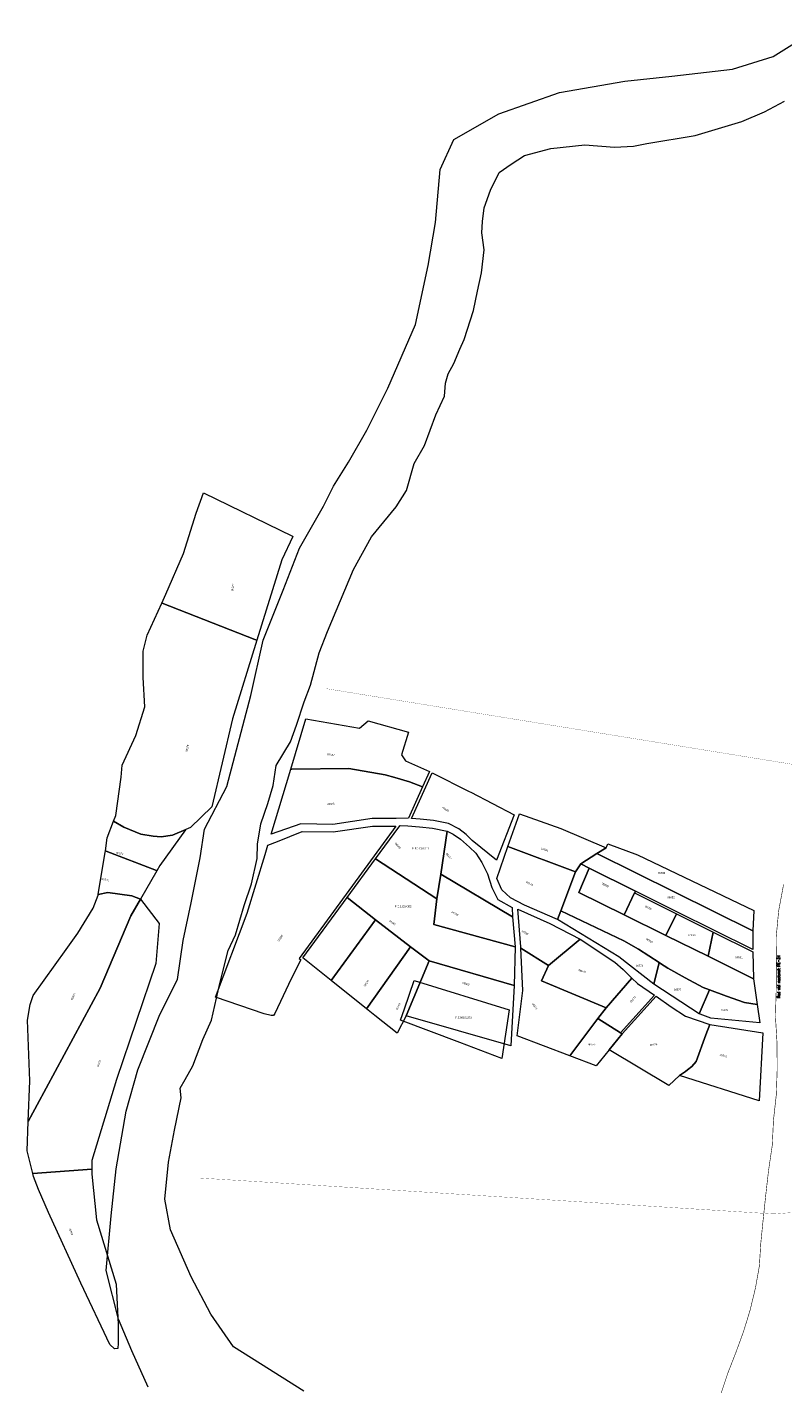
# Model space of a CAD drawing. Header units: metres. Extents: x 347609 to 404409, y 8548087 to 8605413.
# Tile 17 of 45: x 375786 to 376186, y 8567857 to 8568575. Entities that reach past the tile are written whole.
import ezdxf
from ezdxf.enums import TextEntityAlignment as Align

# ---------------------------------------------------------------- set-up
doc = ezdxf.new("R2010")
doc.units = ezdxf.units.M
doc.linetypes.add('ACAD_ISO02W100', pattern=[15, 12, -3])
doc.layers.add('01. RIO', color=7, linetype='Continuous', lineweight=5, true_color=0x2776bb)
for name, color, linetype, lineweight in [('02. FAJA MARGINAL', 5, 'ACAD_ISO02W100', 0), ('Predios Rurales', 90, 'Continuous', 15), ('Red vial nacional', 242, 'Continuous', 40)]:
    doc.layers.add(name, color=color, linetype=linetype, lineweight=lineweight)
doc.layers.add('Predios Rurales Nombres', color=7, linetype='Continuous', true_color=0xffffff)
doc.layers.add('ZR_LIMA_PSAD56_A_WGS84', color=210, linetype='Continuous')
doc.styles.add('ARIAL', font='arial.ttf')
doc.styles.add('MtXpl_MS_Shell_Dlg_2', font='txt')
doc.styles.add('ROMANS-SP', font='romans.shx', dxfattribs={"width": 0.75})

# ---------------------------------------------------------------- blocks, each defined once
blk = doc.blocks.new('REIORORI')
at = {"layer": '01. RIO', "color": 152, "lineweight": 15, "true_color": 0x2776bb, "flags": 128}
for points in [[(375850.02, 8567856.04), (375841.41, 8567875.24), (375834.43, 8567891.9), (375827.81, 8567917.73), (375830.46, 8567946.54), (375833.11, 8567971.37), (375838.42, 8568001.96), (375844.71, 8568023.82), (375856.31, 8568052.95), (375865.58, 8568071.5), (375868.58, 8568092.14), (375872.88, 8568112), (375877.52, 8568135.84), (375879.84, 8568151.07), (375891.77, 8568173.59), (375904.37, 8568221.73), (375910.99, 8568250.87), (375921.59, 8568277.36), (375930.23, 8568299.65), (375942.82, 8568321.83), (375948.12, 8568332.43), (375956.07, 8568345.01), (375965.68, 8568361.89), (375976.96, 8568384.15), (375991.54, 8568417.92), (375998.17, 8568449.05), (376002.16, 8568471.7), (376004.48, 8568499.85), (376011.76, 8568515.74), (376035.62, 8568529.31), (376067.75, 8568540.57), (376102.21, 8568546.53), (376127.13, 8568549.23), (376159.27, 8568552.88), (376180.8, 8568559.5), (376205.65, 8568575.06)], [(375932.47, 8567853.92), (375909.5, 8567868.26), (375895.22, 8567877.34), (375883.32, 8567894.64), (375872.92, 8567914.38), (375861.89, 8567939.24), (375858.85, 8567955.33), (375860.79, 8567975), (375864.04, 8567991.87), (375867.5, 8568008.95), (375867.07, 8568014.14), (375869.66, 8568018.68), (375873.78, 8568025.88), (375878.97, 8568039.72), (375883.52, 8568050.1), (375888.06, 8568069.34), (375892.4, 8568086.93), (375896.3, 8568095.15), (375900.84, 8568110.72), (375904.73, 8568122.18), (375907.76, 8568135.58), (375907.98, 8568143.15), (375909.72, 8568153.82), (375913.4, 8568164.63), (375916.21, 8568174.15), (375917.76, 8568184.67), (375925.34, 8568197.13), (375928.63, 8568206.05), (375932.61, 8568218.39), (375935.91, 8568227.17), (375940.58, 8568244.21), (375944.97, 8568255.59), (375958.7, 8568288.27), (375968.17, 8568305.55), (375981.36, 8568321.4), (375986.71, 8568330.04), (375990.83, 8568344.3), (375996.32, 8568353.9), (376002.22, 8568370.09), (376006.9, 8568380.03), (376007.32, 8568386.75), (376008.83, 8568391.82), (376011.84, 8568397.31), (376015, 8568404.85), (376017.33, 8568409.92), (376022.28, 8568425.18), (376024.34, 8568435.47), (376026.39, 8568445.2), (376027.91, 8568457.31), (376026.54, 8568466.36), (376026.95, 8568472.26), (376027.91, 8568479.57), (376031.21, 8568488.89), (376035.74, 8568498.22), (376042.05, 8568502.61), (376049.18, 8568507.13), (376063.04, 8568510.84), (376081.16, 8568512.76), (376096.8, 8568511.66), (376106.82, 8568512.21), (376113.88, 8568513.46), (376139.54, 8568517.85), (376164.1, 8568525.12), (376176.09, 8568530.3), (376186.67, 8568535.89)]]:
    blk.add_lwpolyline(points, dxfattribs=at)

msp = doc.modelspace()

# ---------------------------------------------------------------- linework, layer by layer
at = {"layer": '02. FAJA MARGINAL', "color": 5, "true_color": 0x0000ff, "const_width": 0.1}
for points in [[(375944.21, 8568225.32), (376206.11, 8568182.84), (376411.91, 8568153.92), (376521.88, 8568095.45), (376587.39, 8568097.97), (376762.57, 8567991.38), (376844.21, 8567959.75), (376944.87, 8567884.1), (376955.43, 8567843.63), (376907.81, 8567795.71), (376886.7, 8567724.66), (376871.82, 8567560.1), (376878.43, 8567515.12), (376926.06, 8567441.04)], [(375877.53, 8567966.55), (376180.92, 8567947.58), (376274.92, 8567954.2), (376374.5, 8567976.94), (376485.91, 8568070.46), (376578.77, 8568072.75), (376708.51, 8567990.6), (376841.68, 8567926.94), (376907.76, 8567855.03), (376875.93, 8567802.41), (376851.09, 8567698.79), (376850.26, 8567587.05), (376832.68, 8567548.27), (376874.8, 8567471.12), (376889.03, 8567426.35)]]:
    msp.add_lwpolyline(points, dxfattribs=at)
at = {"layer": 'Predios Rurales', "lineweight": 15}
for points in [[(375857.3, 8568270.53), (375859.47, 8568275.25), (375868.79, 8568296.76), (375875.49, 8568318.03), (375879.28, 8568328.79), (375926.41, 8568305.9), (375926.63, 8568305.79), (375920.76, 8568293.37), (375907.62, 8568250.93), (375906.51, 8568251.36), (375857.53, 8568270.44)], [(375831.81, 8568155.23), (375832.98, 8568158.32), (375835.77, 8568178.47), (375836.38, 8568184.84), (375843.65, 8568200.62), (375848.25, 8568215.75), (375847.41, 8568231.16), (375847.53, 8568245.13), (375849.57, 8568253.67), (375857.3, 8568270.53), (375857.53, 8568270.44), (375906.51, 8568251.36), (375907.62, 8568250.93), (375894.75, 8568209.35), (375883.82, 8568162.74), (375872.5, 8568151.95), (375870.07, 8568150.87), (375863.04, 8568147.75), (375857.01, 8568146.97), (375852.75, 8568147.38), (375846.29, 8568148.28), (375837.22, 8568151.99)], [(375956.29, 8568183), (375926.16, 8568182.8), (375925.52, 8568182.8), (375933.46, 8568209.35), (375961.94, 8568204.39), (375966.51, 8568208.28), (375987.73, 8568202.28), (375984.09, 8568190.32), (375986.14, 8568187.12), (375998.98, 8568181.52), (375995.27, 8568173.33), (375988.41, 8568175.97), (375980.5, 8568178.38), (375975.53, 8568179.71)], [(375947.77, 8568153.54), (375930.79, 8568153.79), (375915.22, 8568148.37), (375925.52, 8568182.8), (375926.16, 8568182.8), (375956.29, 8568183), (375975.53, 8568179.71), (375980.5, 8568178.38), (375988.41, 8568175.97), (375995.27, 8568173.33), (375987.78, 8568156.8), (375987.56, 8568156.82), (375981.2, 8568156.57), (375968.52, 8568156.63)], [(376014.41, 8568151.11), (376009, 8568153.95), (376001.03, 8568155.55), (375994.01, 8568156.29), (375989.37, 8568156.67), (376000.32, 8568180.84), (376019.96, 8568170.95), (376020.73, 8568170.56), (376043.7, 8568158.52), (376034.42, 8568134.68), (376021.57, 8568145.08), (376018.28, 8568148.26)], [(376076.12, 8568128.45), (376040.4, 8568141.81), (376046.45, 8568159.18), (376046.45, 8568159.19), (376068.37, 8568151.31), (376092.32, 8568141.2), (376087.5, 8568138.12), (376078.93, 8568132.64)], [(375827.45, 8568139.58), (375828.47, 8568146.38), (375831.81, 8568155.23), (375837.22, 8568151.99), (375846.29, 8568148.28), (375852.75, 8568147.38), (375857.01, 8568146.97), (375863.04, 8568147.75), (375870.07, 8568150.87), (375869.86, 8568150.59), (375856.2, 8568131.78), (375854.6, 8568129.01), (375854.48, 8568129.08), (375827.83, 8568139.43)], [(375911.46, 8568053.3), (375885.66, 8568062.11), (375902.46, 8568106.6), (375911.91, 8568137.53), (375913.44, 8568142.52), (375918.46, 8568144.54), (375931.53, 8568149.78), (375948.04, 8568149.54), (375968.81, 8568152.63), (375981.18, 8568152.57), (375929.92, 8568082.64), (375930.9, 8568081.85), (375925.71, 8568071.87), (375921.51, 8568062.97), (375917.09, 8568053.58), (375916.34, 8568052.45), (375915.14, 8568052.48)], [(376002.87, 8568114.17), (375970.37, 8568135.27), (375982.63, 8568152), (375983.32, 8568152.87), (375987.37, 8568152.82), (375993.64, 8568152.31), (376000.42, 8568151.59), (376008.21, 8568150.03), (376004.83, 8568127.28)], [(376042.9, 8568104.74), (376004.83, 8568127.28), (376008.21, 8568150.03), (376011.51, 8568148.4), (376015.38, 8568145.67), (376020.08, 8568141.5), (376023.48, 8568138.24), (376026.58, 8568133.47), (376029.56, 8568127.37), (376031.97, 8568120.13), (376035.09, 8568113.75), (376042.61, 8568109.52)], [(376169.97, 8568097.32), (376087.5, 8568138.12), (376092.32, 8568141.2), (376093.27, 8568143.19), (376109.02, 8568137.52), (376170.56, 8568107.98)], [(375823.62, 8568116.39), (375827.19, 8568137.83), (375827.45, 8568139.58), (375827.83, 8568139.43), (375854.48, 8568129.08), (375854.6, 8568129.01), (375845.98, 8568114.04), (375841.49, 8568115.75), (375828.83, 8568117.46)], [(376043.75, 8568068.34), (375998.66, 8568081.31), (375988.84, 8568088.88), (375970.35, 8568103.12), (375955.38, 8568114.82), (375970.37, 8568135.27), (376002.87, 8568114.17), (376001.19, 8568100.53), (376044.22, 8568088.79)], [(376066.59, 8568103.19), (376049.22, 8568110.9), (376041.78, 8568114.62), (376037.25, 8568118.99), (376034.56, 8568125.01), (376040.4, 8568141.8), (376040.4, 8568141.81), (376076.12, 8568128.45), (376068.35, 8568107.87)], [(376130.04, 8568107.17), (376107.84, 8568118.23), (376083.41, 8568130.41), (376078.93, 8568132.64), (376087.5, 8568138.12), (376169.97, 8568097.32), (376169.88, 8568087.32), (376149.28, 8568097.58)], [(376134.11, 8568072.39), (376124.94, 8568077.53), (376121.06, 8568080.06), (376120.36, 8568080.52), (376109.54, 8568087.56), (376101.72, 8568091.96), (376068.35, 8568107.87), (376076.12, 8568128.45), (376078.93, 8568132.64), (376083.41, 8568130.41), (376077.91, 8568117.53), (376101.85, 8568105.71), (376123.88, 8568094.84), (376146.3, 8568083.78), (376170.39, 8568071.89), (376172.26, 8568058.22), (376165.53, 8568059.3), (376156.12, 8568062.73), (376147.03, 8568066.06), (376143.77, 8568067.25)], [(376101.85, 8568105.71), (376077.91, 8568117.53), (376083.41, 8568130.41), (376107.84, 8568118.23), (376107.41, 8568117.33)], [(376044.22, 8568088.79), (376001.19, 8568100.53), (376002.87, 8568114.17), (376004.83, 8568127.28), (376042.9, 8568104.74)], [(375820.22, 8567971.16), (375789.01, 8567968.91), (375786.06, 8567980.89), (375786.68, 8567996.5), (375824.69, 8568067), (375840.92, 8568105.26), (375845.98, 8568114.04), (375855.9, 8568101.14), (375854.19, 8568080.05), (375833.42, 8568018.67), (375820.22, 8567975.86)], [(375786.68, 8567996.5), (375787.52, 8568017.86), (375786.21, 8568049.99), (375787.68, 8568058.3), (375789.26, 8568063.11), (375806.66, 8568087.46), (375812.93, 8568095.98), (375821, 8568109.24), (375823.56, 8568116.03), (375823.62, 8568116.39), (375828.83, 8568117.46), (375841.49, 8568115.75), (375845.98, 8568114.04), (375840.92, 8568105.26), (375824.69, 8568067)], [(375946.83, 8568071.06), (375931.98, 8568082.91), (375955.38, 8568114.82), (375970.35, 8568103.12)], [(376123.88, 8568094.84), (376101.85, 8568105.71), (376107.41, 8568117.33), (376129.59, 8568106.28)], [(376061.92, 8568078.97), (376047.2, 8568088.05), (376047.22, 8568088.72), (376045.59, 8568108.64), (376062.61, 8568101.21), (376078.6, 8568092.79)], [(376117.67, 8568069.04), (376099.02, 8568083.45), (376066.59, 8568103.19), (376068.35, 8568107.87), (376101.72, 8568091.96), (376109.54, 8568087.56), (376120.36, 8568080.52)], [(375965.6, 8568056.07), (375946.83, 8568071.06), (375970.35, 8568103.12), (375988.84, 8568088.88)], [(376146.3, 8568083.78), (376123.88, 8568094.84), (376129.59, 8568106.28), (376149.06, 8568096.57)], [(376092.39, 8568056.52), (376058.16, 8568070.9), (376061.92, 8568078.97), (376078.6, 8568092.79), (376096.9, 8568080.66), (376101.3, 8568076.85), (376106.02, 8568072.29)], [(376170.39, 8568071.89), (376146.3, 8568083.78), (376149.06, 8568096.57), (376169.92, 8568086.18)], [(375981.79, 8568043.15), (375970.07, 8568052.51), (375965.6, 8568056.07), (375988.84, 8568088.88), (375998.66, 8568081.31), (375986.65, 8568052.35)], [(376073.13, 8568031.19), (376045.28, 8568041.79), (376048.21, 8568065.75), (376047.2, 8568088.05), (376061.92, 8568078.97), (376058.16, 8568070.9), (376092.39, 8568056.52), (376087.89, 8568050.95)], [(376041.97, 8568036.48), (375986.65, 8568052.35), (375998.66, 8568081.31), (376043.75, 8568068.34)], [(376141.65, 8568053.38), (376117.67, 8568069.04), (376120.36, 8568080.52), (376121.06, 8568080.06), (376124.94, 8568077.53), (376134.11, 8568072.39), (376143.77, 8568067.25), (376147.03, 8568066.06)], [(376099.94, 8568043.39), (376087.89, 8568050.95), (376092.39, 8568056.52), (376106.02, 8568072.29), (376108.98, 8568069.43), (376117.98, 8568063.22)], [(376147.68, 8568051.12), (376142.1, 8568053.17), (376141.65, 8568053.38), (376147.03, 8568066.06), (376156.12, 8568062.73), (376165.53, 8568059.3), (376172.26, 8568058.22), (376173.64, 8568048.68)], [(376125.58, 8568015.5), (376093.91, 8568034.27), (376100.8, 8568042.85), (376118.81, 8568062.65), (376126.8, 8568057.15), (376134.33, 8568052.22), (376147.14, 8568047.66), (376145.18, 8568042.32), (376140, 8568028.23), (376137.72, 8568025.58), (376135.45, 8568023.81), (376134.31, 8568022.92), (376131.22, 8568020.74)], [(376093.91, 8568034.27), (376087.15, 8568025.85), (376073.13, 8568031.19), (376087.89, 8568050.95), (376099.94, 8568043.39), (376100.8, 8568042.85)], [(376173.39, 8568007.3), (376131.22, 8568020.74), (376134.31, 8568022.92), (376135.45, 8568023.81), (376137.72, 8568025.58), (376140, 8568028.23), (376145.18, 8568042.32), (376147.14, 8568047.66), (376175.33, 8568043.25)], [(375789.01, 8567968.91), (375820.22, 8567971.16), (375820.22, 8567968.6), (375822.71, 8567944.52), (375833.09, 8567910.37), (375834.28, 8567889.05), (375834.28, 8567879.2), (375834.11, 8567876.41), (375832.32, 8567876.19), (375829.86, 8567878.55), (375814.48, 8567910.88), (375797.3, 8567948.3), (375791.99, 8567960.43), (375789.39, 8567967.35)]]:
    msp.add_lwpolyline(points, close=True, dxfattribs=at)
at = {"layer": 'Red vial nacional', "transparency": 33554623, "const_width": 0.3}
msp.add_lwpolyline([(376153.22, 8567852.86), (376156.88, 8567863.76), (376161.05, 8567874.43), (376165.04, 8567885.35), (376168.47, 8567896.52), (376171.28, 8567908.05), (376173.41, 8567919.93), (376174.18, 8567932.1), (376175.45, 8567944.71), (376176.8, 8567957.53), (376178.28, 8567970.54), (376180.25, 8567983.84), (376180.88, 8567997.02), (376182.39, 8568010.66), (376182.86, 8568024.39), (376182.75, 8568038.19), (376181.93, 8568051.96), (376182.33, 8568065.93), (376182.41, 8568079.85), (376182.3, 8568093.73), (376183.63, 8568107.81), (376186.25, 8568121.83)], dxfattribs=at)
at = {"layer": 'ZR_LIMA_PSAD56_A_WGS84', "linetype": 'Continuous', "lineweight": 15, "flags": 128}
for points in [[(376002.87, 8568114.17), (375970.37, 8568135.27), (375982.63, 8568152), (375983.32, 8568152.87), (375987.37, 8568152.82), (375993.64, 8568152.31), (376000.42, 8568151.59), (376008.21, 8568150.03), (376004.83, 8568127.28), (376002.87, 8568114.17)], [(376002.87, 8568114.17), (376001.19, 8568100.53), (376044.22, 8568088.79), (376043.75, 8568068.34), (375998.66, 8568081.31), (375988.84, 8568088.88), (375970.35, 8568103.12), (375955.38, 8568114.82), (375970.37, 8568135.27), (376002.87, 8568114.17)], [(376041.13, 8568055.48), (376037.21, 8568029.75), (376014.9, 8568038.24), (375983.61, 8568050.06), (375985.62, 8568056.09), (375990.79, 8568071.01), (376041.13, 8568055.48)]]:
    msp.add_lwpolyline(points, close=True, dxfattribs=at)

# ---------------------------------------------------------------- block references
msp.add_blockref('REIORORI', (0, 0))

# ---------------------------------------------------------------- texts
at = {"layer": 'Predios Rurales Nombres', "color": 251, "true_color": 0x636466, "style": 'ARIAL'}
for s, rotation, p in [('06377', 81.17113, (375895.31, 8568276.82)), ('06376', 76.56876, (375871.12, 8568191.71)), ('06587', -9.234, (375944.71, 8568189.87)), ('06586', 3.14234, (375944.79, 8568163.46)), ('06585', -28.5131, (376005.32, 8568161.73)), ('06568', -48.86199, (375980.26, 8568143.16)), ('06374', -9.20391, (375833.02, 8568137.72)), ('09377', -49.76714, (376007.2, 8568137.77)), ('06584', -17.3374, (376057.72, 8568140.01)), ('06372', -12.19954, (375825.34, 8568123.98)), ('06579', -29.07696, (376049.68, 8568122.51)), ('09389', -27.13393, (376089.78, 8568121.66)), ('06569', -28.51451, (376010.3, 8568106.61)), ('09388', -26.49507, (376112.65, 8568109.62)), ('06567', -32.72369, (375977.31, 8568101.88)), ('06566', 56.60617, (375919.6, 8568091.36)), ('13360', -29.6367, (376047.34, 8568096.6)), ('06580', -29.05375, (376113.16, 8568092.31)), ('06564', 55.47181, (375965.09, 8568067.48)), ('06570', -16.46062, (376077.56, 8568075.75)), ('06370', 64.61859, (375810.36, 8568060.3)), ('06562', -17.77257, (376016.07, 8568069.1)), ('06563', 62.78618, (375982.16, 8568055.07)), ('06571', -52.54009, (376052.74, 8568058.43)), ('06573', 45.72585, (376105.77, 8568059.07)), ('06574', 5.05723, (376115.61, 8568036.03)), ('06371', 68.01146, (375824.11, 8568025.02)), ('06575', -16.01449, (376152.27, 8568031.04)), ('06369', -70.88266, (375807.91, 8567939.75))]:
    msp.add_text(s, height=1, rotation=rotation, dxfattribs=at).set_placement(p, align=Align.BOTTOM_LEFT)
for s, p in [('06583', (376119.7, 8568127.04)), ('06582', (376124.76, 8568114.15)), ('09387', (376135.96, 8568094.15)), ('06578', (376108.07, 8568077.98)), ('06581', (376160.69, 8568082.49)), ('06577', (376128.23, 8568065.34)), ('06576', (376153, 8568054.54)), ('06572', (376082.78, 8568036.34))]:
    msp.add_text(s, height=1, dxfattribs=at).set_placement(p, align=Align.BOTTOM_LEFT)
at = {"layer": 'Red vial nacional', "lineweight": 15, "insert": (376183.67, 8568073.09), "char_height": 1.5, "attachment_point": 5, "rotation": 90, "line_spacing_factor": 1.125, "style": 'ROMANS-SP'}
msp.add_mtext_dynamic_manual_height_columns('Red vial nacional: PE-24', width=25.0991, gutter_width=12.5, heights=[0], dxfattribs=at)
at = {"layer": 'ZR_LIMA_PSAD56_A_WGS84', "color": 0, "style": 'MtXpl_MS_Shell_Dlg_2'}
for s, p in [('P.E.21091911', (375989.79, 8568140.32)), ('P.E.21024382', (375980.62, 8568109.7)), ('P.E.90161873', (376012.5, 8568050.87))]:
    msp.add_text(s, height=1, dxfattribs=at).set_placement(p)

doc.saveas('drawing.dxf')
